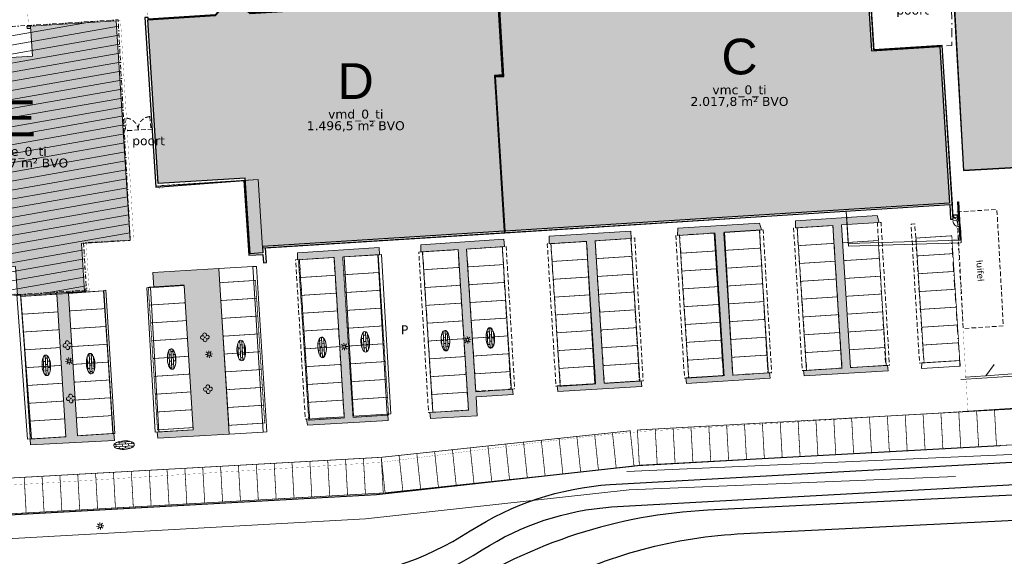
# Model space of a CAD drawing. Header units: millimetres. Extents: x -288508 to 246429, y 65483 to 604694.
# Tile 5 of 10: x -73403 to 64246, y 245317 to 320413. Entities that reach past the tile are written whole.
import ezdxf
from ezdxf.enums import TextEntityAlignment as Align

# ---------------------------------------------------------------- set-up
doc = ezdxf.new("R2010")
doc.units = ezdxf.units.MM
doc.header["$LTSCALE"] = 100
for name, pattern in [('BORDER', [44.45, 12.7, -6.35, 12.7, -6.35, 0, -6.35]), ('BORDER2', [22.225, 6.35, -3.175, 6.35, -3.175, 0, -3.175]), ('DASHDOT', [25.4, 12.7, -6.35, 0, -6.35]), ('DASHED2', [9.525, 6.35, -3.175]), ('HIDDEN', [9.525, 6.35, -3.175])]:
    doc.linetypes.add(name, pattern=pattern)
doc.layers.get('Defpoints').update_dxf_attribs({"color": 6})
for name, color, linetype in [('AL21----_BUITENWAND', 3, 'Continuous'), ('AL31----_BUITENKOZIJNEN', 1, 'Continuous'), ('AL90----_TERREIN', 2, 'BORDER'), ('F-IL----_BRUTODEF', 4, 'Continuous'), ('F-IL----_OBJECTDEF', 6, 'Continuous'), ('F-IT----_BRUTO-M2', 7, 'Continuous'), ('F-IT----_BRUTO-NR', 7, 'Continuous'), ('F-IT----_BRUTO-OM', 7, 'Continuous'), ('F-IT----_OBJECTK-NR', 7, 'Continuous'), ('LAYER01', 7, 'Continuous'), ('T--A90--_Groenvoorziening', 90, 'Continuous'), ('T--A90--_TERREIN', 7, 'Continuous'), ('T--A9041_VERHARDING', 8, 'Continuous'), ('T--L90--_Groenvoorziening', 94, 'Continuous'), ('T--L90--_TERREIN', 4, 'BORDER2'), ('T--L9020_Opstallen', 3, 'Continuous'), ('T--L9021_OpstallenSpec', 2, 'Continuous'), ('T--L9031_Muren', 1, 'Continuous'), ('T--L9041_PARKEERPLAATS', 8, 'DASHED2'), ('T--L9041_VERHARDING', 30, 'DASHDOT'), ('T--L9042_BEPLANTING_BOMEN', 3, 'Continuous'), ('T--L9063_LichtVoorz', 40, 'Continuous'), ('T--L9066_TRANSP_VOORZ_Auto', 1, 'Continuous'), ('T--L9066_TRANSP_VOORZ_Fiets', 7, 'Continuous'), ('T--T90--_TERREIN', 7, 'BORDER2'), ('T--T9041_PARKEERPLAATS', 8, 'DASHED2')]:
    doc.layers.add(name, color=color, linetype=linetype)
doc.layers.add('F-IA----_OBJECTKLEUR', color=7, linetype='Continuous', transparency=0.5)
doc.layers.add('T--A9020_Opstallen', color=254, linetype='Continuous', transparency=0.3)
doc.layers.add('HATCH_REACTORS', color=7, linetype='Continuous', plot=False)
doc.layers.add('T--L9034_Toegangen', color=240, linetype='DASHED2', lineweight=0)
doc.styles.add('kw1c_fm_rnr', font='verdana.ttf', dxfattribs={"height": 500})
doc.styles.get("Standard").update_dxf_attribs({"font": 'arial.ttf'})

# ---------------------------------------------------------------- blocks, each defined once
blk = doc.blocks.new('*U5')
at = {"layer": 'T--L9063_LichtVoorz', "linetype": 'Continuous', "lineweight": 0}
blk.add_line((-14, 124), (14, -124), dxfattribs=at)
blk = doc.blocks.new('*U6')
at = {"layer": 'T--L9063_LichtVoorz', "color": 0, "linetype": 'ByBlock', "lineweight": -2, "transparency": 16777216}
for p, rotation in [((-15145, 417095), 44.99999999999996), ((-14619, 417150), 314.9999999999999), ((-15227, 416820), 89.99999999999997), ((-15091, 416568), 135), ((-14816, 416487), 180), ((-14564, 416623), 225), ((-14482, 416898), 270)]:
    blk.add_blockref('*U5', p, dxfattribs=dict(at, rotation=rotation))
blk.add_blockref('*U5', (-14894, 417231), dxfattribs=at)
blk = doc.blocks.new('9063_straatverlichting_01')
at = {"layer": 'T--L9063_LichtVoorz', "linetype": 'Continuous', "lineweight": 0}
blk.add_circle((0, 0), 196, dxfattribs=at)
blk.add_blockref('*U6', (14852, -416857), dxfattribs=at)
blk = doc.blocks.new('9041_bestrating_01')
at = {"layer": 'T--A9041_VERHARDING', "linetype": 'Continuous', "lineweight": 0}
h = blk.add_hatch(dxfattribs=at)
h.set_pattern_fill('AR-BRSTD', color=256, scale=110, style=0)
h.set_pattern_definition([(0, (0, 0), (0, 293.37), []), (90, (0, 0), (-440, 293.37), [293.37, -293.37])])
edge = h.paths.add_edge_path()
edge.add_ellipse((0, 0), major_axis=(1440, 1), ratio=0.4166667, start_angle=0, end_angle=360)
at = {"layer": 'Defpoints', "linetype": 'Continuous', "lineweight": 0}
blk.add_ellipse((0, 0), major_axis=(1440, 1), ratio=0.4166667, start_param=4.712389, end_param=10.9955743, dxfattribs=at)
blk = doc.blocks.new('9042_bomen_01')
at = {"layer": 'T--L9042_BEPLANTING_BOMEN', "linetype": 'Continuous', "lineweight": 0}
blk.add_circle((0, 0), 56.3, dxfattribs=at)
for centre, start, end in [((-359, -30), 53.10818, 316.36361), ((-30, 359), 323.10818, 226.36361), ((359, 30), 233.10818, 136.36361), ((30, -359), 143.10818, 46.36361)]:
    blk.add_arc(centre, 255, start, end, dxfattribs=at)
blk = doc.blocks.new('90_PARKEERPLAATS_2500X5000')
at = {"layer": 'T--L9041_PARKEERPLAATS', "linetype": 'DASHED2', "lineweight": 0, "const_width": 100}
blk.add_lwpolyline([(-1250, -2500), (1250, -2500), (1250, 2500), (-1250, 2500)], close=True, dxfattribs=at)
at = {"layer": 'T--T9041_PARKEERPLAATS', "linetype": 'Continuous', "lineweight": 0, "flags": 12}
blk.add_attdef('$90_VERHARDING_PP_NR', text='', height=500, dxfattribs=at).set_placement((0, 0), align=Align.MIDDLE_CENTER)
blk = doc.blocks.new('*U97')
at = {"layer": 'T--L9041_PARKEERPLAATS', "linetype": 'Continuous', "lineweight": 0}
blk.add_blockref('90_PARKEERPLAATS_2500X5000', (0, 0), dxfattribs=at)
blk = doc.blocks.new('*U98')
at = {"layer": 'T--L9041_PARKEERPLAATS', "color": 0, "linetype": 'ByBlock', "lineweight": -2, "transparency": 16777216}
for p in [(0, 0), (2500, 0), (5000, 0), (7500, 0), (10000, 0), (12500, 0), (15000, 0)]:
    blk.add_blockref('*U97', p, dxfattribs=at)
blk = doc.blocks.new('*U99')
at = {"layer": 'T--L9041_PARKEERPLAATS', "linetype": 'Continuous', "lineweight": 0}
blk.add_blockref('90_PARKEERPLAATS_2500X5000', (0, 0), dxfattribs=at)
blk = doc.blocks.new('*U100')
at = {"layer": 'T--L9041_PARKEERPLAATS', "color": 0, "linetype": 'ByBlock', "lineweight": -2, "transparency": 16777216}
for p in [(0, 0), (2500, 0), (5000, 0), (7500, 0), (10000, 0), (12500, 0), (15000, 0)]:
    blk.add_blockref('*U99', p, dxfattribs=at)
blk = doc.blocks.new('*U101')
at = {"layer": 'T--L9041_PARKEERPLAATS', "linetype": 'Continuous', "lineweight": 0}
blk.add_blockref('90_PARKEERPLAATS_2500X5000', (0, 0), dxfattribs=at)
blk = doc.blocks.new('*U102')
at = {"layer": 'T--L9041_PARKEERPLAATS', "color": 0, "linetype": 'ByBlock', "lineweight": -2, "transparency": 16777216}
for p in [(0, 0), (2500, 0), (5000, 0), (7500, 0), (10000, 0), (12500, 0), (15000, 0), (17500, 0)]:
    blk.add_blockref('*U101', p, dxfattribs=at)
blk = doc.blocks.new('*U85')
at = {"layer": 'T--L9041_PARKEERPLAATS', "linetype": 'Continuous', "lineweight": 0}
blk.add_blockref('90_PARKEERPLAATS_2500X5000', (0, 0), dxfattribs=at)
blk = doc.blocks.new('*U86')
at = {"layer": 'T--L9041_PARKEERPLAATS', "color": 0, "linetype": 'ByBlock', "lineweight": -2, "transparency": 16777216}
for p in [(0, 0), (2500, 0), (5000, 0), (7500, 0), (10000, 0), (12500, 0), (15000, 0), (17500, 0)]:
    blk.add_blockref('*U85', p, dxfattribs=at)
blk = doc.blocks.new('*U87')
at = {"layer": 'T--L9041_PARKEERPLAATS', "linetype": 'Continuous', "lineweight": 0}
blk.add_blockref('90_PARKEERPLAATS_2500X5000', (0, 0), dxfattribs=at)
blk = doc.blocks.new('*U88')
at = {"layer": 'T--L9041_PARKEERPLAATS', "color": 0, "linetype": 'ByBlock', "lineweight": -2, "transparency": 16777216}
for p in [(0, 0), (2500, 0), (5000, 0), (7500, 0), (10000, 0), (12500, 0), (15000, 0), (17500, 0)]:
    blk.add_blockref('*U87', p, dxfattribs=at)
blk = doc.blocks.new('*U89')
at = {"layer": 'T--L9041_PARKEERPLAATS', "linetype": 'Continuous', "lineweight": 0}
blk.add_blockref('90_PARKEERPLAATS_2500X5000', (0, 0), dxfattribs=at)
blk = doc.blocks.new('*U90')
at = {"layer": 'T--L9041_PARKEERPLAATS', "color": 0, "linetype": 'ByBlock', "lineweight": -2, "transparency": 16777216}
for p in [(0, 0), (2500, 0), (5000, 0), (7500, 0), (10000, 0), (12500, 0), (15000, 0), (17500, 0)]:
    blk.add_blockref('*U89', p, dxfattribs=at)
blk = doc.blocks.new('*U91')
at = {"layer": 'T--L9041_PARKEERPLAATS', "linetype": 'Continuous', "lineweight": 0}
blk.add_blockref('90_PARKEERPLAATS_2500X5000', (0, 0), dxfattribs=at)
blk = doc.blocks.new('*U92')
at = {"layer": 'T--L9041_PARKEERPLAATS', "color": 0, "linetype": 'ByBlock', "lineweight": -2, "transparency": 16777216}
for p in [(0, 0), (2500, 0), (5000, 0), (7500, 0), (10000, 0), (12500, 0), (15000, 0), (17500, 0)]:
    blk.add_blockref('*U91', p, dxfattribs=at)
blk = doc.blocks.new('*U93')
at = {"layer": 'T--L9041_PARKEERPLAATS', "linetype": 'Continuous', "lineweight": 0}
blk.add_blockref('90_PARKEERPLAATS_2500X5000', (0, 0), dxfattribs=at)
blk = doc.blocks.new('*U94')
at = {"layer": 'T--L9041_PARKEERPLAATS', "color": 0, "linetype": 'ByBlock', "lineweight": -2, "transparency": 16777216}
for p in [(0, 0), (2500, 0), (5000, 0), (7500, 0), (10000, 0), (12500, 0), (15000, 0), (17500, 0)]:
    blk.add_blockref('*U93', p, dxfattribs=at)
blk = doc.blocks.new('*U95')
at = {"layer": 'T--L9041_PARKEERPLAATS', "linetype": 'Continuous', "lineweight": 0}
blk.add_blockref('90_PARKEERPLAATS_2500X5000', (0, 0), dxfattribs=at)
blk = doc.blocks.new('*U96')
at = {"layer": 'T--L9041_PARKEERPLAATS', "color": 0, "linetype": 'ByBlock', "lineweight": -2, "transparency": 16777216}
for p in [(0, 0), (2500, 0), (5000, 0), (7500, 0), (10000, 0), (12500, 0), (15000, 0), (17500, 0), (20000, 0)]:
    blk.add_blockref('*U95', p, dxfattribs=at)
blk = doc.blocks.new('*U105')
at = {"layer": 'T--L9041_PARKEERPLAATS', "linetype": 'Continuous', "lineweight": 0}
blk.add_blockref('90_PARKEERPLAATS_2500X5000', (0, 0), dxfattribs=at)
blk = doc.blocks.new('*U106')
at = {"layer": 'T--L9041_PARKEERPLAATS', "color": 0, "linetype": 'ByBlock', "lineweight": -2, "transparency": 16777216}
for p in [(0, 0), (2500, 0), (5000, 0), (7500, 0), (10000, 0), (12500, 0), (15000, 0), (17500, 0), (20000, 0)]:
    blk.add_blockref('*U105', p, dxfattribs=at)
blk = doc.blocks.new('*U103')
at = {"layer": 'T--L9041_PARKEERPLAATS', "linetype": 'Continuous', "lineweight": 0}
blk.add_blockref('90_PARKEERPLAATS_2500X5000', (0, 0), dxfattribs=at)
blk = doc.blocks.new('*U104')
at = {"layer": 'T--L9041_PARKEERPLAATS', "color": 0, "linetype": 'ByBlock', "lineweight": -2, "transparency": 16777216}
for p in [(0, 0), (2500, 0), (5000, 0), (7500, 0), (10000, 0), (12500, 0), (15000, 0), (17500, 0), (20000, 0)]:
    blk.add_blockref('*U103', p, dxfattribs=at)
blk = doc.blocks.new('*U109')
at = {"layer": 'T--L9041_PARKEERPLAATS', "linetype": 'Continuous', "lineweight": 0}
blk.add_blockref('90_PARKEERPLAATS_2500X5000', (0, 0), dxfattribs=at)
blk = doc.blocks.new('*U110')
at = {"layer": 'T--L9041_PARKEERPLAATS', "color": 0, "linetype": 'ByBlock', "lineweight": -2, "transparency": 16777216}
for p in [(0, 0), (2500, 0), (5000, 0), (7500, 0), (10000, 0), (12500, 0), (15000, 0), (17500, 0)]:
    blk.add_blockref('*U109', p, dxfattribs=at)
blk = doc.blocks.new('*U107')
at = {"layer": 'T--L9041_PARKEERPLAATS', "linetype": 'Continuous', "lineweight": 0}
blk.add_blockref('90_PARKEERPLAATS_2500X5000', (0, 0), dxfattribs=at)
blk = doc.blocks.new('*U108')
at = {"layer": 'T--L9041_PARKEERPLAATS', "color": 0, "linetype": 'ByBlock', "lineweight": -2, "transparency": 16777216}
for p in [(0, 0), (2500, 0), (5000, 0), (7500, 0), (10000, 0), (12500, 0), (15000, 0), (17500, 0)]:
    blk.add_blockref('*U107', p, dxfattribs=at)
blk = doc.blocks.new('*U111')
at = {"layer": 'T--L9041_PARKEERPLAATS', "linetype": 'Continuous', "lineweight": 0}
blk.add_blockref('90_PARKEERPLAATS_2500X5000', (0, 0), dxfattribs=at)
blk = doc.blocks.new('*U112')
at = {"layer": 'T--L9041_PARKEERPLAATS', "color": 0, "linetype": 'ByBlock', "lineweight": -2, "transparency": 16777216}
for p in [(0, 0), (2500, 0), (5000, 0), (7500, 0), (10000, 0), (12500, 0), (15000, 0), (17500, 0)]:
    blk.add_blockref('*U111', p, dxfattribs=at)
blk = doc.blocks.new('*U79')
at = {"layer": 'T--L9041_PARKEERPLAATS', "linetype": 'Continuous', "lineweight": 0}
blk.add_blockref('90_PARKEERPLAATS_2500X5000', (0, 0), dxfattribs=at)
blk = doc.blocks.new('*U80')
at = {"layer": 'T--L9041_PARKEERPLAATS', "color": 0, "linetype": 'ByBlock', "lineweight": -2, "transparency": 16777216}
for p in [(0, 0), (2500, 0), (5000, 0), (7500, 0), (10000, 0), (12500, 0), (15000, 0), (17500, 0)]:
    blk.add_blockref('*U79', p, dxfattribs=at)
blk = doc.blocks.new('*U13')
at = {"layer": 'T--L9041_PARKEERPLAATS', "linetype": 'Continuous', "lineweight": 0}
blk.add_blockref('90_PARKEERPLAATS_2500X5000', (0, 0), dxfattribs=at)
blk = doc.blocks.new('*U14')
at = {"layer": 'T--L9041_PARKEERPLAATS', "color": 0, "linetype": 'ByBlock', "lineweight": -2, "transparency": 16777216}
for p in [(0, 0), (2500, 0), (5000, 0), (7500, 0), (10000, 0), (12500, 0), (15000, 0), (17500, 0), (20000, 0), (22500, 0), (25000, 0), (27500, 0), (30000, 0), (32500, 0), (35000, 0), (37500, 0), (40000, 0), (42500, 0), (45000, 0), (47500, 0), (50000, 0), (52500, 0), (55000, 0), (57500, 0), (60000, 0), (62500, 0), (65000, 0), (67500, 0), (70000, 0), (72500, 0), (75000, 0), (77500, 0), (80000, 0), (82500, 0), (85000, 0), (87500, 0), (90000, 0), (92500, 0), (95000, 0), (97500, 0), (100000, 0), (102500, 0), (105000, 0), (107500, 0)]:
    blk.add_blockref('*U13', p, dxfattribs=at)
blk = doc.blocks.new('*U15')
at = {"layer": 'T--L9041_PARKEERPLAATS', "linetype": 'Continuous', "lineweight": 0}
blk.add_blockref('90_PARKEERPLAATS_2500X5000', (0, 0), dxfattribs=at)
blk = doc.blocks.new('*U16')
at = {"layer": 'T--L9041_PARKEERPLAATS', "color": 0, "linetype": 'ByBlock', "lineweight": -2, "transparency": 16777216}
for p in [(0, 0), (2500, 0), (5000, 0), (7500, 0), (10000, 0), (12500, 0), (15000, 0), (17500, 0), (20000, 0), (22500, 0), (25000, 0), (27500, 0), (30000, 0), (32500, 0)]:
    blk.add_blockref('*U15', p, dxfattribs=at)
blk = doc.blocks.new('*U17')
at = {"layer": 'T--L9041_PARKEERPLAATS', "linetype": 'Continuous', "lineweight": 0}
blk.add_blockref('90_PARKEERPLAATS_2500X5000', (0, 0), dxfattribs=at)
blk = doc.blocks.new('*U18')
at = {"layer": 'T--L9041_PARKEERPLAATS', "color": 0, "linetype": 'ByBlock', "lineweight": -2, "transparency": 16777216}
for p in [(0, 0), (2500, 0), (5000, 0), (7500, 0), (10000, 0), (12500, 0), (15000, 0), (17500, 0), (20000, 0), (22500, 0), (25000, 0), (27500, 0), (30000, 0), (32500, 0), (35000, 0), (37500, 0), (40000, 0), (42500, 0), (45000, 0), (47500, 0), (50000, 0), (52500, 0), (55000, 0), (57500, 0), (60000, 0), (62500, 0), (65000, 0), (67500, 0)]:
    blk.add_blockref('*U17', p, dxfattribs=at)
blk = doc.blocks.new('kw1c-fm-bouwdeel')
at = {"layer": 'F-IT----_BRUTO-M2', "style": 'kw1c_fm_rnr', "flags": 12}
blk.add_attdef('KW1C-FM-VERDIEPING-BVO', text='', height=500, dxfattribs=at).set_placement((0, 0), align=Align.TOP_CENTER)
at = {"layer": 'F-IT----_BRUTO-NR', "style": 'kw1c_fm_rnr', "flags": 12}
blk.add_attdef('KW1C-FM-VERDIEPING-BDL', text='', height=500, dxfattribs=at).set_placement((0, 0), align=Align.BOTTOM_CENTER)
at = {"layer": 'F-IT----_BRUTO-OM', "lineweight": 30, "flags": 106}
blk.add_attdef('KW1C-FM-VERDIEPING-BYZ', text='', height=500, dxfattribs=at).set_placement((0, -600), align=Align.TOP_CENTER)

msp = doc.modelspace()

# ---------------------------------------------------------------- hatches: boundary and pattern name
at = {"layer": 'F-IA----_OBJECTKLEUR'}
h = msp.add_hatch(color=90, dxfattribs=at)
h.dxf.hatch_style = 1
h.paths.add_polyline_path([(21075.7, 325230.7), (20778.4, 329925.1), (35157.2, 329925.1), (35397.1, 326136.9), (43031.8, 326620.3), (43039.4, 326500.6), (45035.4, 326627), (45702.2, 316070.2), (55209.9, 316670.7), (56598.2, 294756), (-5526.9, 290805.1), (-6894.1, 312396.9), (-5696.8, 312472.7), (-6394.5, 323490.6)])
h = msp.add_hatch(color=170, dxfattribs=at)
h.dxf.hatch_style = 1
h.paths.add_polyline_path([(-6614, 323476.7), (-5930.3, 312678.4), (-7032.9, 312608.6), (-5676.6, 290795.6), (-39459.1, 288656.5), (-39402.5, 287763.1), (-41198.8, 287649.4), (-41885.7, 298244.4), (-54045.7, 297474.4), (-55490.9, 320381.7), (-46040.7, 320980.2), (-43748.2, 323558.7), (-41205.1, 321286.3), (-6614.1, 323477)])
at = {"layer": 'T--A90--_Groenvoorziening', "linetype": 'Continuous', "lineweight": 0}
h = msp.add_hatch(dxfattribs=at)
h.set_pattern_fill('GRASS', color=256, scale=1000)
h.set_pattern_definition([(90, (0, 0), (-707.1068, 707.1068), [187.5, -1226.7136]), (45, (0, 0), (-707.1068, 707.1068), [187.5, -812.5]), (135, (0, 0), (-707.1068, -707.1068), [187.5, -812.5])])
h.paths.add_polyline_path([(-45545.6, 285579.7), (-54791.9, 285041.7), (-54654.1, 282949.9), (-50423.8, 283220.2), (-49133.9, 263031.9), (-54198.1, 262713.9), (-54087.3, 261870.3), (-44113.6, 262417.8)])
h.paths.add_polyline_path([(-28034.5, 287228.7), (-23089.9, 287519.7), (-23148.8, 288523.5), (-34565, 287804.1), (-34569.5, 286818.4), (-29456.1, 287138.1), (-28036.8, 264852.3), (-33301, 264513.8), (-33190.2, 263670.3), (-21884.7, 264304.6), (-21942.9, 265230), (-26721.7, 264949.4)])
h.paths.add_polyline_path([(-9633.4, 268356.4), (-4495.7, 268686.8), (-4393.8, 267961.6), (-9581.9, 267646.4), (-9434.4, 264994.6), (-15955.5, 264611.7), (-16066.8, 265455.2), (-10672.2, 265784.5), (-12115.8, 288238.1), (-17344, 287905.2), (-17342.4, 288907.1), (-5707.9, 289687.7), (-5639, 288662.3), (-10918.3, 288315.1)])
h.paths.add_polyline_path([(8327.3, 269553.5), (13466.3, 269862.8), (13570.9, 269095.3), (1849, 268383.2), (1746.6, 269165.5), (7012.4, 269476), (5847.1, 289393), (618.6, 289061.1), (618.4, 290101.9), (12034.5, 290821.3), (12100.5, 289795.1), (7044.7, 289470)])
h.paths.add_polyline_path([(26291.9, 270688.1), (31430.9, 270997.5), (31535.6, 270229.9), (19813.7, 269517.9), (19711.3, 270300.2), (24977.1, 270610.6), (23694.9, 290554.4), (18581.5, 290234.7), (18583, 291236.6), (29999.2, 291956), (30285.3, 290986.8), (25113.5, 290661.2)])
h.paths.add_polyline_path([(42759.6, 271727.8), (47898.6, 272037.1), (48003.2, 271269.6), (36281.3, 270557.5), (36178.9, 271339.9), (41553.4, 271647.3), (40275.8, 291610.4), (35049.1, 291274.3), (35050.7, 292276.2), (46466.8, 292995.6), (46753, 292026.5), (41476.6, 291683.7)])
h.paths.add_polyline_path([(-60140.4, 261528.8), (-60229.8, 262510.8), (-65320.1, 262194), (-66601.1, 282118.5), (-68232.9, 282013.6), (-66949.7, 262054.8), (-71939.4, 261734), (-71872.3, 260904.8)])
h.paths.add_polyline_path([(-77593.4, 260373), (-77661.7, 261282.1), (-82532.4, 260927.7), (-83877.7, 281298.3), (-89040.5, 280946.5), (-87800.3, 260640.1), (-92853.2, 260339.8), (-92820.6, 259414)])
h.paths.add_polyline_path([(-103803.6, 259915.5), (-106690.8, 304822.8), (-101398.3, 305163.1), (-101404.8, 305987.9), (-113216.3, 305364.3), (-113082.5, 304411.9), (-107891, 304787.8), (-105001.1, 259838.5), (-109990.8, 259517.7), (-109916.5, 258337.2), (-98738, 259055.9), (-98813.9, 260236.3)])
h.paths.add_polyline_path([(-121414, 258838.5), (-124301.2, 303745.8), (-119008.7, 304086), (-119015.2, 304910.9), (-130826.7, 304287.3), (-130692.8, 303334.8), (-125501.4, 303710.8), (-122611.5, 258761.5), (-127601.2, 258440.7), (-127526.9, 257260.2), (-116348.4, 257978.9), (-116424.3, 259159.3)])
h.paths.add_polyline_path([(-86566.9, 282705.8), (-86687.4, 284601.3), (-87111.5, 284574.4), (-89041.4, 315130.5), (-88841.3, 315145.4), (-88896.9, 315938.8), (-91304.3, 315683.2), (-95912.3, 310598.2), (-90867.5, 310859.8), (-89165.1, 282578.7)])
h.paths.add_polyline_path([(-97114, 311638.9), (-92356.2, 317055.5), (-97232.1, 316637.7)])
at = {"layer": 'T--A90--_TERREIN', "linetype": 'Continuous', "lineweight": 0}
h = msp.add_hatch(dxfattribs=at)
h.set_pattern_fill('LINE', color=256, scale=10000, angle=10, style=0)
h.set_pattern_definition([(10, (0, 0), (-217.06, 1231.0097), [])])
h.paths.add_polyline_path([(-84398.3, 318837.7), (-59644.2, 320405.2), (-57947.3, 289544.9), (-64471.4, 289189.3), (-64057, 282554.7), (-82456, 281388.7), (-82468.8, 281713.8), (-81970.2, 281746.9), (-82205.5, 285488.2), (-86721, 285212.9), (-86707.5, 284602.5), (-87111.7, 284576.9), (-89041.4, 315130.5), (-88617.6, 315162.1), (-88572.5, 314557), (-84145.1, 314834.6)])
at = {"layer": 'T--A9020_Opstallen', "linetype": 'Continuous', "lineweight": 0}
h = msp.add_hatch(color=256, dxfattribs=at)
h.dxf.hatch_style = 1
h.paths.add_polyline_path([(57025.6, 326177.1), (58542.9, 299339.9), (92309, 301249.1), (91177.7, 321258.7), (91513.7, 328127), (89092.9, 327990.2), (89267.4, 331471), (72467.5, 332292.9), (72210.3, 327035.6)])
at = {"layer": 'T--A9020_Opstallen', "linetype": 'Continuous', "lineweight": 5}
msp.add_hatch(color=256, dxfattribs=at).paths.add_polyline_path([(-86736, 285051.6), (-86707.5, 284602.5), (-87111.7, 284576.9), (-87140.1, 285026), (-88988.9, 314222.6), (-89038.4, 315004.9), (-88634.2, 315030.5), (-88584.7, 314248.2), (-71623.7, 315322.1), (-71868.8, 319194.4), (-72367.9, 319162.8), (-72388.1, 319482.2), (-71887.4, 319513.8), (-59893.1, 320273.3), (-57947.3, 289544.9), (-64748.7, 289114.2), (-64346.4, 282716.9), (-64144.1, 282729.7), (-64123.8, 282410.3), (-64326.3, 282397.5), (-73698.3, 281803.9), (-74333.4, 281763.8), (-74353.6, 282083.2), (-73719.9, 282123.3), (-73966.5, 285860.2)], flags=0)

# ---------------------------------------------------------------- linework, layer by layer
at = {"layer": 'AL21----_BUITENWAND', "color": 1}
for points in [[(57741.7, 294935.6), (57841.5, 294942), (58003.6, 292382.5), (57903.8, 292376.2)], [(57965.6, 291399.4), (58065.4, 291405.7), (58178.6, 289618.6), (58078.8, 289612.3)]]:
    msp.add_lwpolyline(points, close=True, dxfattribs=at)
at = {"layer": 'AL31----_BUITENKOZIJNEN', "color": 1, "linetype": 'Continuous', "lineweight": 13}
for points in [[(57961.8, 291459.3, -0.41421358), (57050.5, 292262.1), (57907.6, 292316.3)], [(57135.8, 293060.5, 0.41421358), (57839.6, 292440.5), (57797.7, 293102.4)]]:
    msp.add_lwpolyline(points, format="xyb", dxfattribs=at)
at = {"layer": 'AL31----_BUITENKOZIJNEN', "linetype": 'Continuous', "lineweight": 18}
msp.add_lwpolyline([(57072.8, 293106.6), (57132.7, 293110.4), (57139, 293010.6), (57079.1, 293006.8)], close=True, dxfattribs=at)
at = {"layer": 'AL31----_BUITENKOZIJNEN', "color": 1, "linetype": 'Continuous', "lineweight": 18}
for points in [[(57132.7, 293110.4), (57794.5, 293152.3)], [(57135.8, 293060.5), (57797.7, 293102.4)], [(57139, 293010.6), (57800.8, 293052.5)], [(57961.8, 291459.3), (57907.6, 292316.3)], [(58011.7, 291462.5), (57957.5, 292319.5)], [(58061.6, 291465.6), (58007.4, 292322.7)]]:
    msp.add_lwpolyline(points, dxfattribs=at)
for points in [[(57794.5, 293152.3), (57854.4, 293156.1), (57860.7, 293056.3), (57800.8, 293052.5)], [(57907.6, 292316.3), (57903.8, 292376.2), (58003.6, 292382.5), (58007.4, 292322.7)], [(57965.6, 291399.4), (57961.8, 291459.3), (58061.6, 291465.6), (58065.4, 291405.7)]]:
    msp.add_lwpolyline(points, close=True, dxfattribs=at)
at = {"layer": 'AL90----_TERREIN', "lineweight": 0, "flags": 128}
for points in [[(56166.1, 316740.3), (56930.9, 316812.4), (56711.8, 336911)], [(58048.8, 271975.4), (56875.9, 289563.7), (57873.3, 289625.5)]]:
    msp.add_lwpolyline(points, dxfattribs=at)
at = {"layer": 'F-IL----_BRUTODEF'}
for points in [[(57027.8, 326137.1), (58545.2, 299300), (92311.3, 301209.1), (91179.9, 321218.7), (91516, 328087.1), (89099.4, 327950.5), (89269.7, 331431.1), (72469.8, 332253), (72212.6, 326995.7)], [(-5589.1, 290600.6), (56611.9, 294539.3), (56742, 292484.4), (57110.7, 292507.8), (55572.7, 316795.4), (46017, 316190.3), (45331.4, 327016.5), (35657.1, 326403.9), (35434.2, 329924), (35434.2, 330135.2), (28064.1, 330136.2), (28064.1, 330047.8), (20670.4, 330048), (20969.6, 325323.6), (-6510.6, 323583.5), (-5813.5, 312575.5), (-6976, 312501.9)], [(-5813.5, 312575.5), (-6510.6, 323583.5), (-41136, 321390.9), (-43757.1, 323699.9), (-46066.1, 321078.7), (-55442.6, 320485), (-55458.7, 320739.5), (-55887.9, 320712.4), (-54383.5, 296954.9), (-42049.3, 297916.2), (-41385.7, 287437.1), (-39389.9, 287563.5), (-39316.3, 286401.9), (-38917.1, 286427.1), (-39047.2, 288482), (-5589.1, 290600.6), (-6976, 312501.9)]]:
    msp.add_lwpolyline(points, close=True, dxfattribs=at)
at = {"layer": 'F-IL----_OBJECTDEF'}
for points in [[(21075.7, 325230.7), (21075.7, 325230.7), (20778.4, 329925.1), (35157.2, 329925.1), (35397.1, 326136.9), (43031.8, 326620.3), (43039.4, 326500.6), (45035.4, 326627), (45702.2, 316070.2), (55209.9, 316670.7), (56598.2, 294756), (-5526.9, 290805.1), (-6894.1, 312396.9), (-5696.8, 312472.7), (-6394.5, 323490.6)], [(-6614, 323476.7), (-5930.3, 312678.4), (-7032.9, 312608.6), (-5676.6, 290795.6), (-39459.1, 288656.5), (-39402.5, 287763.1), (-41198.8, 287649.4), (-41885.7, 298244.4), (-54045.7, 297474.4), (-55490.9, 320381.7), (-46040.7, 320980.2), (-43748.2, 323558.7), (-41205.1, 321286.3), (-6614.1, 323477)]]:
    msp.add_lwpolyline(points, close=True, dxfattribs=at)
at = {"layer": 'HATCH_REACTORS', "lineweight": 0}
msp.add_lwpolyline([(45331.4, 327016.4), (46048.9, 316087.7), (55578.2, 316709.5), (56983.7, 294569.8), (44400.4, 293766.1), (42158, 293624.1), (-39447.3, 288470.7), (-40053.4, 298042.5), (-54392.6, 297098.6), (-55877.9, 320555.6)], dxfattribs=at)
for points in [[(-42049, 297911.2), (-40053.4, 298042.5), (-39447.3, 288470.7), (-39048, 288495.9), (-38917.1, 286427.1), (-39316.3, 286401.9), (-39389.9, 287563.5), (-41385.8, 287437.1)], [(42430.5, 289087.4), (42158, 293624.1), (56983.7, 294569.8), (57072.8, 293106.5), (57954.1, 293162.9), (58178.6, 289618.5), (58082, 289561.3)]]:
    msp.add_lwpolyline(points, close=True, dxfattribs=at)
at = {"layer": 'LAYER01', "lineweight": 18}
msp.add_lwpolyline([(-39048, 288495.9), (-38917.1, 286427.1), (-39316.3, 286401.9), (-39389.9, 287563.5), (-41385.8, 287437.1), (-42049, 297911.2)], dxfattribs=at)
at = {"layer": 'T--A90--_Groenvoorziening', "linetype": 'Continuous', "lineweight": 0}
msp.add_line((11481.7, 257163.9), (82741.8, 260355.6), dxfattribs=at)
at = {"layer": 'T--A90--_Groenvoorziening', "linetype": 'Continuous', "lineweight": 0, "flags": 128}
for points in [[(62818.2, 272175.1), (61677.7, 270591.4), (58781.4, 270388.2)], [(70231.6, 271205.2), (61677.7, 270591.4)]]:
    msp.add_lwpolyline(points, dxfattribs=at)
at = {"layer": 'T--A9041_VERHARDING', "linetype": 'Continuous', "lineweight": 0, "flags": 128}
for points in [[(-23348.7, 287524), (-28034.5, 287228.7), (-26721.7, 264949.4), (-22034.7, 265224.7)], [(-21519.4, 265254.9), (-22034.7, 265224.7), (-23348.7, 287524), (-22833.5, 287555.6)], [(-40792.2, 285855.3), (-45545.6, 285579.7), (-44113.6, 262417.8), (-39372, 262694.3)], [(-38873.4, 262727.3), (-39372.1, 262695.9), (-40793.1, 285870.1), (-40280.6, 285892.1)], [(-65320.1, 262194), (-60330.4, 262514.8), (-61672, 282450.2), (-66601.1, 282118.5)], [(-60079.6, 262515.8), (-60380, 262505.9), (-61660, 282532.3), (-61359.6, 282542.2)], [(-53948.7, 262728.2), (-54447.6, 262699.5), (-55609.8, 282898.6), (-55097.3, 282920.7)], [(-53948.7, 262728.2), (-49133.9, 263031.9), (-50424.3, 283228.3), (-55097.3, 282920.7)], [(-71817, 261771.8), (-72326.7, 261724.9), (-73792.3, 281943.2), (-73279.8, 281965.3)], [(-66948.6, 262038), (-68232.9, 282013.6), (-73222.6, 281692.8), (-71753.6, 261766.6)]]:
    msp.add_lwpolyline(points, close=True, dxfattribs=at)
at = {"layer": 'T--L90--_Groenvoorziening', "linetype": 'Continuous', "lineweight": 0, "flags": 128}
for points in [[(26291.9, 270688.1), (31430.9, 270997.5), (31535.6, 270229.9), (19813.7, 269517.9), (19711.3, 270300.2), (24977.1, 270610.6), (23694.9, 290554.4), (18581.5, 290234.7), (18583, 291236.6), (29999.2, 291956), (30285.3, 290986.8), (25113.5, 290661.2)], [(42759.6, 271727.8), (47898.6, 272037.1), (48003.2, 271269.6), (36281.3, 270557.5), (36178.9, 271339.9), (41553.4, 271647.3), (40275.8, 291610.4), (35049.1, 291274.3), (35050.7, 292276.2), (46466.8, 292995.6), (46753, 292026.5), (41476.6, 291683.7)], [(8327.3, 269553.5), (13466.3, 269862.8), (13570.9, 269095.3), (1849, 268383.2), (1746.6, 269165.5), (7012.4, 269476), (5847.1, 289393), (618.6, 289061.1), (618.4, 290101.9), (12034.5, 290821.3), (12100.5, 289795.1), (7044.7, 289470)], [(-9633.4, 268356.4), (-4495.7, 268686.8), (-4393.8, 267961.6), (-9581.9, 267646.4), (-9434.4, 264994.6), (-15955.5, 264611.7), (-16066.8, 265455.2), (-10672.2, 265784.5), (-12115.8, 288238.1), (-17344, 287905.2), (-17342.4, 288907.1), (-5707.9, 289687.7), (-5639, 288662.3), (-10918.3, 288315.1)], [(-28034.5, 287228.7), (-23089.9, 287519.7), (-23148.8, 288523.5), (-34565, 287804.1), (-34569.5, 286818.4), (-29456.1, 287138.1), (-28036.8, 264852.3), (-33301, 264513.8), (-33190.2, 263670.3), (-21884.7, 264304.6), (-21942.9, 265230), (-26721.7, 264949.4)], [(-45545.6, 285579.7), (-54791.9, 285041.7), (-54654.1, 282949.9), (-50423.8, 283220.2), (-49133.9, 263031.9), (-54198.1, 262713.9), (-54087.3, 261870.3), (-44113.6, 262417.8)], [(-60140.4, 261528.8), (-60229.8, 262510.8), (-65320.1, 262194), (-66601.1, 282118.5), (-68232.9, 282013.6), (-66949.7, 262054.8), (-71939.4, 261734), (-71872.3, 260904.8)], [(58025.2, 272706.4), (52697.2, 272372.1), (52673.7, 271609.9), (58073.5, 271937.9)]]:
    msp.add_lwpolyline(points, close=True, dxfattribs=at)
msp.add_lwpolyline([(-140431.1, 244136.5), (-25065.7, 250549.1), (11816.6, 254621.2), (57438.6, 256474.1)], dxfattribs=at)
at = {"layer": 'T--L90--_TERREIN', "lineweight": 0, "flags": 128}
msp.add_lwpolyline([(-84398.3, 318837.7), (-59644.2, 320405.2), (-57947.3, 289544.9), (-64471.4, 289189.3), (-64057, 282554.7), (-82456, 281388.7), (-82468.8, 281713.8), (-81970.2, 281746.9), (-82205.5, 285488.2), (-86721, 285212.9), (-86707.5, 284602.5), (-87111.7, 284576.9), (-89041.4, 315130.5), (-88617.6, 315162.1), (-88572.5, 314557), (-84145.1, 314834.6)], close=True, dxfattribs=at)
at = {"layer": 'T--L9020_Opstallen', "linetype": 'Continuous', "lineweight": 0, "flags": 128}
msp.add_lwpolyline([(57025.6, 326177.1), (58542.9, 299339.9), (92309, 301249.1), (91177.7, 321258.7), (91513.7, 328127), (89092.9, 327990.2), (89267.4, 331471), (72467.5, 332292.9), (72210.3, 327035.6)], close=True, dxfattribs=at)
at = {"layer": 'T--L9020_Opstallen', "lineweight": 18}
for points in [[(45331.4, 327016.4), (46048.9, 316087.7), (55578.2, 316709.5), (56983.7, 294569.8), (44400.4, 293766.1), (42158, 293624.1), (-39447.3, 288470.7), (-40053.4, 298042.5), (-54392.6, 297098.6), (-55877.9, 320555.6)], [(-71623.7, 315322.1), (-71887.4, 319513.8), (-59893.1, 320273.3), (-57947.3, 289544.9), (-64748.7, 289114.2), (-64326.3, 282397.5), (-73698.3, 281803.9), (-73966.5, 285860.2), (-87140.1, 285026), (-88988.9, 314222.6), (-71623.7, 315322.1)]]:
    msp.add_lwpolyline(points, dxfattribs=at)
at = {"layer": 'T--L9020_Opstallen', "color": 1, "linetype": 'HIDDEN', "lineweight": 0, "flags": 128}
msp.add_lwpolyline([(57637.7, 293531.4), (63216.7, 293847), (64111.1, 277556.2), (58499.3, 277199.1)], close=True, dxfattribs=at)
at = {"layer": 'T--L9021_OpstallenSpec', "lineweight": 18}
msp.add_lwpolyline([(42179.6, 293245), (42452.1, 288708.2), (58103.6, 289182.2), (58200.2, 289239.4), (57975.7, 292783.7), (57094.4, 292727.4), (57005.3, 294190.6)], dxfattribs=at)
at = {"layer": 'T--L9031_Muren', "lineweight": 18}
for points in [[(-71868.8, 319194.4), (-72367.9, 319162.8), (-72388.1, 319482.2), (-71887.4, 319513.8)], [(-64346.4, 282716.9), (-64144.1, 282729.7), (-64123.8, 282410.3), (-64326.3, 282397.5)]]:
    msp.add_lwpolyline(points, dxfattribs=at)
at = {"layer": 'T--L9034_Toegangen', "lineweight": 13}
for points in [[(-56840.6, 304980.7, 0.41421358), (-58711, 306628.3), (-58599.6, 304869.3)], [(-56840.6, 304980.7, -0.41421358), (-55193, 306851), (-55081.6, 305092)]]:
    msp.add_lwpolyline(points, format="xyb", dxfattribs=at)
msp.add_lwpolyline([(-54832.1, 305107.8), (-58849.1, 304853.5)], dxfattribs=at)
at = {"layer": 'T--L9041_PARKEERPLAATS', "linetype": 'DASHED2', "lineweight": 0, "flags": 128}
for points in [[(48187, 272047.6), (47671.6, 272017.3), (46495.3, 292010.7), (47010.6, 292042.3)], [(52999, 272391.5), (52395.4, 272352.7), (51212.7, 291794.7), (51736.2, 291830.6)], [(23694.8, 290554.6), (18843.2, 290252.6), (20139, 270299.5), (24977.1, 270610.6)], [(30027.7, 290971), (25113.5, 290661.2), (26288.6, 270687.9), (31204, 270977.7)], [(31719.3, 271007.9), (31204, 270977.7), (30027.7, 290971), (30542.9, 291002.6)], [(36606.6, 271339.2), (36003, 271300.4), (34787.4, 291256.4), (35286.3, 291285.7)], [(40275.8, 291610.4), (35286.3, 291285.7), (36606.6, 271339.2), (41552.7, 271657.2)], [(2174.3, 269164.9), (1570.7, 269126), (355.1, 289048.8), (857.4, 289072.2)], [(5847.1, 289393), (857.4, 289072.2), (2174.3, 269164.9), (7012.4, 269476)], [(12034.4, 289790.8), (7044.7, 289470), (8324, 269553.3), (13239.3, 269843)], [(13754.7, 269873.3), (13239.3, 269843), (12063, 289836.4), (12578.3, 289868)], [(20139, 270299.5), (19535.4, 270260.7), (18319.7, 290216.7), (18843.2, 290252.6)], [(-15640.2, 265482.6), (-16243.8, 265443.8), (-17605.7, 287887.3), (-17082.3, 287923.2)], [(-12115.8, 288238.1), (-17082.3, 287923.2), (-15639.6, 265465.1), (-10672.2, 265784.5)], [(-5928.6, 288635.9), (-10918.3, 288315.1), (-9640.8, 268419.6), (-4725.4, 268709.4)], [(-4210.1, 268739.6), (-4725.4, 268709.4), (-5928.6, 288635.9), (-5386.5, 288685.2)], [(-32874.9, 264541.2), (-33478.5, 264502.4), (-34831.2, 286800.4), (-34307.8, 286836.4)], [(-29456.1, 287138.3), (-34307.8, 286836.4), (-32874.9, 264541.2), (-28036.8, 264852.3)]]:
    msp.add_lwpolyline(points, close=True, dxfattribs=at)
at = {"layer": 'T--L9041_VERHARDING', "linetype": 'Continuous', "lineweight": 0, "flags": 128}
for points in [[(58165.1, 270058.7), (75766.9, 271173.3, 0.06654959), (78106.4, 271638.1), (85420.3, 274135.5, 0.06229124), (87428.3, 275114.1), (102165.5, 284725, 0.29984806), (104799, 290779.7), (97018.6, 335472.4, 0.35525801), (91305.6, 340440.1), (74249.1, 341003.7, -0.40457196), (65546.3, 349998.8), (65546.3, 408880.4, 0.41476057), (56529.5, 417880.4), (-86771.5, 417612.8), (-89892.6, 414618.5), (-89411, 406750), (-94319.5, 406407.7), (-95289.7, 424930.9), (-92192, 424959.9), (-92184.5, 423303.5), (-77564.2, 423126.2), (82508.5, 423378.6)], [(58449.5, 265567.7), (76051.3, 266682.3, 0.06654959), (79560.5, 267379.5), (86874.4, 269876.9, 0.06229124), (89886.5, 271344.8), (105079.4, 281252.9, 0.29984806), (109688.1, 291848.8), (101874.7, 336730.5, 0.35525801), (91877.1, 345423.9), (74414.2, 346000.9, -0.40457196), (70546.3, 349998.8), (70546.3, 408918.9)]]:
    msp.add_lwpolyline(points, format="xyb", dxfattribs=at)
at = {"layer": 'T--L9041_VERHARDING', "const_width": 20}
for points in [[(-82074.3, 281300.9), (-63679.7, 282480.5), (-64117.5, 289100.5), (-57455.9, 289505.4), (-59300.3, 320309), (-72168.1, 319477.1), (-75110.1, 366397.9), (-71802.5, 368707.3), (-68834.1, 323185.2), (-55668.5, 324052.1), (-53937.3, 296778.2)], [(-53937.3, 296778.2), (-53491.2, 296830.6), (-53502, 297243.9), (-42052.9, 297969.2), (-41385.7, 287437.1), (-39389.9, 287563.5), (-39316.3, 286401.9), (-38917.1, 286427.1), (-39047.2, 288482), (56983.7, 294569.8), (57110.1, 292850.8), (57523.4, 292861.6), (59156.9, 265656.4), (36501.2, 264198.7), (13822.3, 262818.4), (7856.2, 262268.9), (1866, 261603.5), (-22943.5, 258465.5), (-137114.7, 251435.1)]]:
    msp.add_lwpolyline(points, dxfattribs=at)
at = {"layer": 'T--L9066_TRANSP_VOORZ_Auto'}
msp.add_lwpolyline([(63597.6, 260782.8), (13362.8, 258008.3), (-23519.6, 253936.2), (-139734.8, 247476.4)], dxfattribs=at)
for points in [[(121247.3, 256621.5), (22780.1, 251761.4, 0.13281149), (-12390.4, 240363.5, -0.13256443), (-18338.1, 238432.8), (-20381.3, 238330, 0.01362434), (-160602.1, 227436)], [(120371.6, 245414.2), (715.5, 239391.8, -0.80678345), (257.5, 241090.4, -0.10718508), (27812.7, 248505.5), (122631, 253185.5), (123244.3, 245840.3)]]:
    msp.add_lwpolyline(points, format="xyb", dxfattribs=at)
at = {"layer": 'T--L9066_TRANSP_VOORZ_Fiets'}
for points in [[(-31577.5, 241821.6, 0.12542472), (-10437, 248866.5, -0.12573624), (9124.8, 255371.9), (103852, 260621, 0.03764939), (117238.4, 262379.5), (118586.4, 264249.1, -0.05480548), (116611.5, 272159), (114696.3, 291787), (112906.1, 302880.6), (111064.1, 305229.8)], [(-31350.5, 238679.8, 0.12542472), (-8734, 246216.5, -0.12557793), (9324, 252228.1), (111211.3, 257874), (120122.8, 257874), (121247.3, 256621.5)]]:
    msp.add_lwpolyline(points, format="xyb", dxfattribs=at)

# ---------------------------------------------------------------- block references
at = {"layer": 'F-IT----_BRUTO-M2'}
ref = msp.add_blockref('kw1c-fm-bouwdeel', (27223.7, 309597), dxfattribs=dict(at, xscale=2.5, yscale=2.5, zscale=2.5))
ref.add_attrib('KW1C-FM-VERDIEPINGNUMMER', 'vmc_0_ti', dxfattribs={"layer": 'F-IT----_BRUTO-NR', "height": 1250, "style": 'kw1c_fm_rnr'}).set_placement((27223.7, 309597), align=Align.BOTTOM_CENTER)
ref.add_attrib('KW1C-FM-VERDIEPING-BVO', '2.017,8 m² BVO', dxfattribs={"height": 1250, "style": 'kw1c_fm_rnr'}).set_placement((27223.7, 309597), align=Align.TOP_CENTER)
ref = msp.add_blockref('kw1c-fm-bouwdeel', (-26421, 306200.1), dxfattribs=dict(at, xscale=2.5, yscale=2.5, zscale=2.5))
ref.add_attrib('KW1C-FM-VERDIEPINGNUMMER', 'vmd_0_ti', dxfattribs={"layer": 'F-IT----_BRUTO-NR', "height": 1250, "style": 'kw1c_fm_rnr'}).set_placement((-26421, 306200.1), align=Align.BOTTOM_CENTER)
ref.add_attrib('KW1C-FM-VERDIEPING-BVO', '1.496,5 m² BVO', dxfattribs={"height": 1250, "style": 'kw1c_fm_rnr'}).set_placement((-26421, 306200.1), align=Align.TOP_CENTER)
ref = msp.add_blockref('kw1c-fm-bouwdeel', (-73470.8, 300984.4), dxfattribs=dict(at, xscale=2.5, yscale=2.5, zscale=2.5))
ref.add_attrib('KW1C-FM-VERDIEPINGNUMMER', 'vme_0_ti', dxfattribs={"layer": 'F-IT----_BRUTO-NR', "height": 1250, "style": 'kw1c_fm_rnr'}).set_placement((-73470.8, 300984.4), align=Align.BOTTOM_CENTER)
ref.add_attrib('KW1C-FM-VERDIEPING-BVO', '1.024,7 m² BVO', dxfattribs={"height": 1250, "style": 'kw1c_fm_rnr'}).set_placement((-73470.8, 300984.4), align=Align.TOP_CENTER)
at = {"layer": 'T--A9041_VERHARDING', "linetype": 'Continuous', "lineweight": 0}
for p, rotation in [((-25093.7, 275334.4), 93.00000000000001), ((-13887.9, 275491), 93.00000000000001), ((-7606.4, 275877.4), 93.00000000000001), ((-42425.7, 274120.7), 93.00000000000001), ((-31122.6, 274549.6), 93.00000000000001), ((-52160.2, 272924.1), 93.00000000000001), ((-69679.9, 272041.5), 93.00000000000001), ((-63478.2, 272281.1), 93.00000000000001), ((-58814.4, 260878.9), 182.9999999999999)]:
    msp.add_blockref('9041_bestrating_01', p, dxfattribs=dict(at, rotation=rotation))
at = {"layer": 'T--L9041_PARKEERPLAATS', "linetype": 'DASHED2', "lineweight": 0}
for name, p, rotation in [('*U92', (21395.4, 289140.1), 273.6786065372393), ('*U102', (27582.6, 289537.9), 273.6786065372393), ('*U90', (37861.4, 290198.7), 273.6786065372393), ('*U94', (3432.5, 287985.2), 273.6786065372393), ('*U86', (9619.7, 288383), 273.6786065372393), ('*U100', (44209, 288101.6), 273.6786065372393), ('*U98', (54487.8, 288762.5), 273.6786065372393), ('*U96', (-14530.4, 286830.3), 273.6786065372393), ('*U88', (-8343.2, 287228.1), 273.6786065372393), ('*U104', (-31870.7, 285730.3), 273.6786065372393), ('*U106', (-25683.5, 286128.1), 273.6786065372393), ('*U110', (-42854.7, 282518), 273.6786065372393), ('*U80', (-64028.2, 281065.7), 273.6786065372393), ('*U108', (-52844.1, 281885.2), 273.6786065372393), ('*U112', (-70647.6, 280605.7), 273.6786065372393), ('*U18', (14337.9, 260566.9), 3.202234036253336), ('*U16', (-21345.3, 256820.3), 6.089368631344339), ('*U14', (-131294, 250602.7), 3.202234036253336)]:
    msp.add_blockref(name, p, dxfattribs=dict(at, rotation=rotation))
at = {"layer": 'T--L9042_BEPLANTING_BOMEN', "linetype": 'Continuous', "lineweight": 0}
for p in [(-66720.2, 274861.6), (-47514.6, 275962.6), (-47081.8, 268695.4), (-66256.7, 267398.5)]:
    msp.add_blockref('9042_bomen_01', p, dxfattribs=at)
at = {"layer": 'T--L9063_LichtVoorz', "linetype": 'Continuous', "lineweight": 0}
for p in [(-10791.9, 275596), (-46924.5, 273595), (-28023.7, 274638.5), (-66500.6, 272633.8), (-62148.2, 249551)]:
    msp.add_blockref('9063_straatverlichting_01', p, dxfattribs=at)

# ---------------------------------------------------------------- texts
at = {"layer": 'F-IT----_OBJECTK-NR', "char_height": 5000, "attachment_point": 5}
for s, insert in [('C', (27223.7, 315218)), ('D', (-26421, 311821.1)), ('E', (-73470.8, 306605.3))]:
    msp.add_mtext_dynamic_manual_height_columns(s, width=10096.834, gutter_width=1166.7, heights=[0], dxfattribs=dict(at, insert=insert))
at = {"layer": 'T--T90--_TERREIN', "lineweight": 0, "char_height": 1250, "attachment_point": 7, "line_spacing_factor": 1.2}
for s, insert in [('{\\fVerdana|b0|i0|c12|p0;poort }', (49148.8, 320769.6)), ('{\\fVerdana|b0|i0|c12|p0;poort}', (-57666.5, 302487.8)), ('{\\fVerdana|b0|i0|c0|p34;P}', (-20106.1, 276391.6))]:
    msp.add_mtext(s, dxfattribs=dict(at, insert=insert))
at = {"layer": 'T--T90--_TERREIN', "lineweight": 0, "insert": (60317.1, 286759.9), "char_height": 900, "attachment_point": 7, "rotation": 273.641321, "line_spacing_factor": 1.2}
msp.add_mtext('{\\fVerdana|b0|i0|c0|p34;luifel}', dxfattribs=at)

doc.saveas('drawing.dxf')
